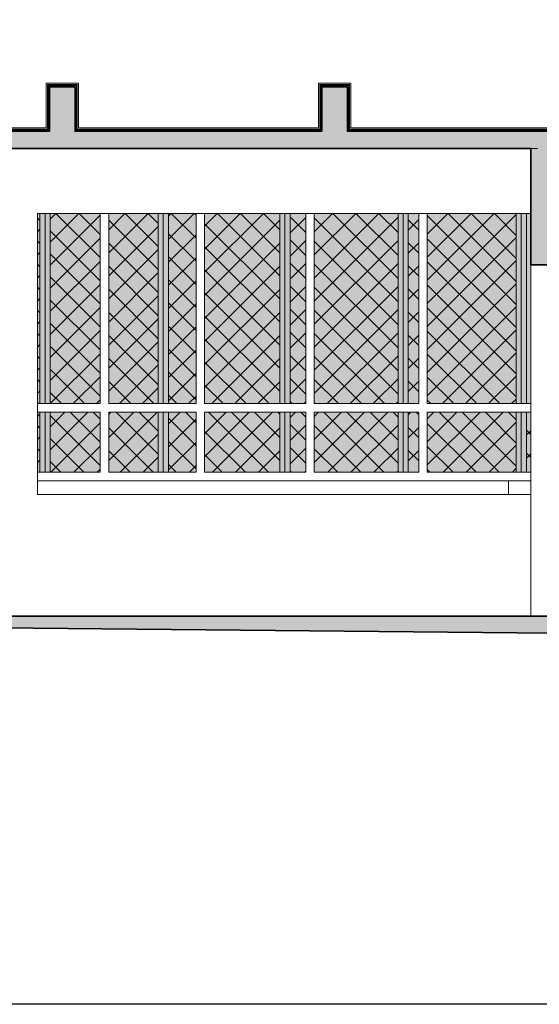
# Model space of a CAD drawing. Header units: millimetres. Extents: x 14400 to 93787, y -21104 to 39413.
# Tile 140 of 256: x 25862 to 26166, y 9527 to 10101. Entities that reach past the tile are written whole.
import ezdxf

# ---------------------------------------------------------------- set-up
doc = ezdxf.new("R2010")
doc.units = ezdxf.units.MM
doc.linetypes.add('HIDDEN', pattern=[9.525, 6.35, -3.175])
for name, color, linetype, lineweight in [('!MODUS_HATCH_ŚCIANA', 254, 'Continuous', 9), ('!MODUS_OPIS', 3, 'Continuous', 13), ('1.Hatch', 4, 'Continuous', 5), ('__MODUS_ŚCIANY', 2, 'Continuous', 35), ('Cienka', 3, 'Continuous', 9), ('Hatch', 4, 'Continuous', 5), ('Okna', 3, 'Continuous', 13), ('Widok', 1, 'Continuous', 15)]:
    doc.layers.add(name, color=color, linetype=linetype, lineweight=lineweight)

msp = doc.modelspace()

# ---------------------------------------------------------------- hatches: boundary and pattern name
at = {"layer": '!MODUS_HATCH_ŚCIANA', "ltscale": 2}
h = msp.add_hatch(color=256, dxfattribs=at)
h.dxf.hatch_style = 1
h.paths.add_polyline_path([(26190.60707, 10026.23322), (26800.60707, 10026.23322), (26800.60707, 9742.23322), (26840.60707, 9742.23322), (26840.60707, 10026.23322), (26848.60707, 10026.23322), (26848.60707, 10062.23322), (26833.60707, 10062.23322), (26833.60707, 10036.23322), (26689.60707, 10036.23322), (26689.60707, 10062.23322), (26674.60707, 10062.23322), (26674.60707, 10036.23322), (26530.60707, 10036.23322), (26530.60707, 10062.23322), (26515.60707, 10062.23322), (26515.60707, 10036.23322), (26371.60707, 10036.23322), (26371.60707, 10062.23322), (26356.60707, 10062.23322), (26356.60707, 10036.23322), (26212.60707, 10036.23322), (26212.60707, 10062.23322), (26197.60707, 10062.23322), (26197.60707, 10036.23322), (26053.60707, 10036.23322), (26053.60707, 10062.23322), (26038.60707, 10062.23322), (26038.60707, 10036.23322), (25894.60707, 10036.23322), (25894.60707, 10062.23322), (25879.60707, 10062.23322), (25879.60707, 10036.23322), (25735.60707, 10036.23322), (25735.60707, 10065.23322), (25720.60707, 10065.23322), (25720.60707, 10021.23322), (25735.60707, 10021.23322), (25735.60707, 10026.23322), (25769.10707, 10026.23322), (25769.10707, 9988.23322), (25800.60707, 9988.23322), (25800.60707, 10026.23322), (26160.60707, 10026.23322), (26160.60707, 9958.23322), (26190.60707, 9958.23322)])
h = msp.add_hatch(color=256, dxfattribs=at)
h.dxf.hatch_style = 1
h.paths.add_polyline_path([(25800.60707, 9824.23322), (25809.60707, 9824.23322), (25809.60707, 9832.23322), (25737.56249, 9832.23322), (25737.56249, 9824.23322), (25769.10707, 9824.23322), (25769.10707, 9747.23322), (26273.60707, 9742.23322), (26273.60707, 9753.23322), (25800.60707, 9753.23322)], flags=17)
at = {"layer": '1.Hatch'}
h = msp.add_hatch(color=254, dxfattribs=at)
h.dxf.hatch_style = 1
h.paths.add_polyline_path([(25872.60707, 9988.23322), (25909.20433, 9988.23322), (25909.20433, 9877.23322), (25872.60707, 9877.23322)])
h = msp.add_hatch(color=254, dxfattribs=at)
h.dxf.hatch_style = 1
h.paths.add_polyline_path([(25965.20433, 9877.23322), (25914.20433, 9877.23322), (25914.20433, 9988.23322), (25965.20433, 9988.23322)])
h = msp.add_hatch(color=254, dxfattribs=at)
h.dxf.hatch_style = 1
h.paths.add_polyline_path([(25970.20433, 9988.23322), (26029.20433, 9988.23322), (26029.20433, 9877.23322), (25970.20433, 9877.23322)])
h = msp.add_hatch(color=254, dxfattribs=at)
h.dxf.hatch_style = 1
h.paths.add_polyline_path([(26095.20433, 9877.23322), (26034.20433, 9877.23322), (26034.20433, 9988.23322), (26095.20433, 9988.23322)])
h = msp.add_hatch(color=254, dxfattribs=at)
h.dxf.hatch_style = 1
h.paths.add_polyline_path([(26100.20433, 9988.23322), (26160.60707, 9988.23322), (26160.60707, 9877.23322), (26100.20433, 9877.23322)])
h = msp.add_hatch(color=254, dxfattribs=at)
h.dxf.hatch_style = 1
h.paths.add_polyline_path([(25872.60707, 9872.23322), (25909.20433, 9872.23322), (25909.20433, 9837.23322), (25872.60707, 9837.23322)])
h = msp.add_hatch(color=254, dxfattribs=at)
h.dxf.hatch_style = 1
h.paths.add_polyline_path([(25914.20433, 9872.23322), (25965.20433, 9872.23322), (25965.20433, 9837.23322), (25914.20433, 9837.23322)])
h = msp.add_hatch(color=254, dxfattribs=at)
h.dxf.hatch_style = 1
h.paths.add_polyline_path([(25970.20433, 9872.23322), (26029.20433, 9872.23322), (26029.20433, 9837.23322), (25970.20433, 9837.23322)])
h = msp.add_hatch(color=254, dxfattribs=at)
h.dxf.hatch_style = 1
h.paths.add_polyline_path([(26034.20433, 9837.23322), (26095.20433, 9837.23322), (26095.20433, 9872.23322), (26034.20433, 9872.23322)])
h = msp.add_hatch(color=254, dxfattribs=at)
h.dxf.hatch_style = 1
h.paths.add_polyline_path([(26160.60707, 9872.23322), (26100.20433, 9872.23322), (26100.20433, 9837.23322), (26160.60707, 9837.23322)])
at = {"layer": 'Hatch', "ltscale": 2}
h = msp.add_hatch(dxfattribs=at)
h.set_pattern_fill('ANSI37', color=256, scale=3)
h.paths.add_polyline_path([(25874.06249, 9985.23322), (25874.06249, 9988.23322), (25872.60707, 9988.23322), (25872.60707, 9877.23322), (25874.06249, 9877.23322)])
h = msp.add_hatch(dxfattribs=at)
h.set_pattern_fill('ANSI37', color=256, scale=3)
h.paths.add_polyline_path([(25909.20433, 9988.23322), (25880.06249, 9988.23322), (25880.06249, 9877.23322), (25909.20433, 9877.23322)])
h = msp.add_hatch(dxfattribs=at)
h.set_pattern_fill('ANSI37', color=256, scale=3)
h.paths.add_polyline_path([(25943.06249, 9988.23322), (25914.20433, 9988.23322), (25914.20433, 9877.23322), (25943.06249, 9877.23322)])
h = msp.add_hatch(dxfattribs=at)
h.set_pattern_fill('ANSI37', color=256, scale=3)
h.paths.add_polyline_path([(25965.20433, 9988.23322), (25949.10707, 9988.23322), (25949.10707, 9877.23322), (25965.20433, 9877.23322)])
h = msp.add_hatch(dxfattribs=at)
h.set_pattern_fill('ANSI37', color=256, scale=3)
h.paths.add_polyline_path([(26014.10707, 9988.23322), (25970.20433, 9988.23322), (25970.20433, 9877.23322), (26014.10707, 9877.23322)])
h = msp.add_hatch(dxfattribs=at)
h.set_pattern_fill('ANSI37', color=256, scale=3)
h.paths.add_polyline_path([(26029.20433, 9988.23322), (26020.10707, 9988.23322), (26020.10707, 9877.23322), (26029.20433, 9877.23322)])
h = msp.add_hatch(dxfattribs=at)
h.set_pattern_fill('ANSI37', color=256, scale=3)
h.paths.add_polyline_path([(26083.10707, 9988.23322), (26034.20433, 9988.23322), (26034.20433, 9877.23322), (26083.10707, 9877.23322)])
h = msp.add_hatch(dxfattribs=at)
h.set_pattern_fill('ANSI37', color=256, scale=3)
h.paths.add_polyline_path([(26095.20433, 9988.23322), (26089.10707, 9988.23322), (26089.10707, 9877.23322), (26095.20433, 9877.23322)])
h = msp.add_hatch(dxfattribs=at)
h.set_pattern_fill('ANSI37', color=256, scale=3)
h.paths.add_polyline_path([(26152.10707, 9988.23322), (26100.20433, 9988.23322), (26100.20433, 9877.23322), (26152.10707, 9877.23322)])
h = msp.add_hatch(dxfattribs=at)
h.set_pattern_fill('ANSI37', color=256, scale=3)
h.paths.add_polyline_path([(25874.06249, 9872.23322), (25872.60707, 9872.23322), (25872.60707, 9837.23322), (25874.06249, 9837.23322)])
h = msp.add_hatch(dxfattribs=at)
h.set_pattern_fill('ANSI37', color=256, scale=3)
h.paths.add_polyline_path([(25909.20433, 9872.23322), (25880.06249, 9872.23322), (25880.06249, 9837.23322), (25909.20433, 9837.23322)])
h = msp.add_hatch(dxfattribs=at)
h.set_pattern_fill('ANSI37', color=256, scale=3)
h.paths.add_polyline_path([(25943.06249, 9872.23322), (25914.20433, 9872.23322), (25914.20433, 9837.23322), (25943.06249, 9837.23322)])
h = msp.add_hatch(dxfattribs=at)
h.set_pattern_fill('ANSI37', color=256, scale=3)
h.paths.add_polyline_path([(25965.20433, 9872.23322), (25949.10707, 9872.23322), (25949.10707, 9837.23322), (25965.20433, 9837.23322)])
h = msp.add_hatch(dxfattribs=at)
h.set_pattern_fill('ANSI37', color=256, scale=3)
h.paths.add_polyline_path([(26014.10707, 9872.23322), (25970.20433, 9872.23322), (25970.20433, 9837.23322), (26014.10707, 9837.23322)])
h = msp.add_hatch(dxfattribs=at)
h.set_pattern_fill('ANSI37', color=256, scale=3)
h.paths.add_polyline_path([(26029.20433, 9872.23322), (26020.10707, 9872.23322), (26020.10707, 9837.23322), (26029.20433, 9837.23322)])
h = msp.add_hatch(dxfattribs=at)
h.set_pattern_fill('ANSI37', color=256, scale=3)
h.paths.add_polyline_path([(26083.10707, 9872.23322), (26034.20433, 9872.23322), (26034.20433, 9837.23322), (26083.10707, 9837.23322)])
h = msp.add_hatch(dxfattribs=at)
h.set_pattern_fill('ANSI37', color=256, scale=3)
h.paths.add_polyline_path([(26095.20433, 9872.23322), (26089.10707, 9872.23322), (26089.10707, 9837.23322), (26095.20433, 9837.23322)])
h = msp.add_hatch(dxfattribs=at)
h.set_pattern_fill('ANSI37', color=256, scale=3)
h.paths.add_polyline_path([(26152.10707, 9872.23322), (26100.20433, 9872.23322), (26100.20433, 9837.23322), (26152.10707, 9837.23322)])
h = msp.add_hatch(dxfattribs=at)
h.set_pattern_fill('ANSI37', color=256, scale=3)
h.paths.add_polyline_path([(26160.60707, 9872.23322), (26158.10707, 9872.23322), (26158.10707, 9837.23322), (26160.60707, 9837.23322)])

# ---------------------------------------------------------------- linework, layer by layer
at = {"layer": '!MODUS_OPIS', "linetype": 'HIDDEN', "ltscale": 2}
for points in [[(25751.78657, 10026.23322), (26989.47062, 10026.23322)], [(25751.78657, 10026.23322), (26989.47062, 10026.23322)], [(25769.10707, 9753.23322), (26411.13392, 9753.23322)]]:
    msp.add_lwpolyline(points, dxfattribs=at)
at = {"layer": '__MODUS_ŚCIANY'}
for points in [[(25720.60707, 10065.23322), (25735.60707, 10065.23322), (25735.60707, 10036.23322), (25879.60707, 10036.23322), (25879.60707, 10062.23322), (25894.60707, 10062.23322), (25894.60707, 10036.23322), (26038.60707, 10036.23322), (26038.60707, 10062.23322), (26053.60707, 10062.23322), (26053.60707, 10036.23322), (26197.60707, 10036.23322), (26197.60707, 10062.23322), (26212.60707, 10062.23322), (26212.60707, 10036.23322), (26356.60707, 10036.23322), (26356.60707, 10062.23322), (26371.60707, 10062.23322), (26371.60707, 10036.23322), (26515.60707, 10036.23322), (26515.60707, 10062.23322), (26530.60707, 10062.23322)], [(25720.60707, 10065.23322), (25735.60707, 10065.23322), (25735.60707, 10036.23322), (25879.60707, 10036.23322), (25879.60707, 10062.23322), (25894.60707, 10062.23322), (25894.60707, 10036.23322), (26038.60707, 10036.23322), (26038.60707, 10062.23322), (26053.60707, 10062.23322), (26053.60707, 10036.23322), (26197.60707, 10036.23322), (26197.60707, 10062.23322), (26212.60707, 10062.23322), (26212.60707, 10036.23322), (26356.60707, 10036.23322), (26356.60707, 10062.23322), (26371.60707, 10062.23322), (26371.60707, 10036.23322), (26515.60707, 10036.23322), (26515.60707, 10062.23322), (26530.60707, 10062.23322)], [(26800.60707, 10026.23322), (26190.60707, 10026.23322), (26190.60707, 9958.23322), (26160.60707, 9958.23322), (26160.60707, 10026.23322), (25800.60707, 10026.23322)], [(25769.10707, 9747.23322), (25769.10707, 9824.23322), (25737.56249, 9824.23322), (25737.56249, 9832.23322), (25809.60707, 9832.23322), (25809.60707, 9824.23322), (25800.60707, 9824.23322), (25800.60707, 9753.23322), (26273.60707, 9753.23322), (26273.60707, 9742.23322)], [(25769.10707, 9747.23322), (26273.60707, 9742.23322)]]:
    msp.add_lwpolyline(points, dxfattribs=at)
at = {"layer": 'Cienka', "linetype": 'HIDDEN', "const_width": 1}
msp.add_lwpolyline([(25720.60707, 10066.23322), (25736.60707, 10066.23322), (25736.60707, 10037.23322), (25878.60707, 10037.23322), (25878.60707, 10063.23322), (25895.60707, 10063.23322), (25895.60707, 10037.23322), (26037.60707, 10037.23322), (26037.60707, 10063.23322), (26054.60707, 10063.23322), (26054.60707, 10037.23322), (26196.60707, 10037.23322), (26196.60707, 10063.23322), (26213.60707, 10063.23322), (26213.60707, 10037.23322), (26355.60707, 10037.23322), (26355.60707, 10063.23322), (26372.60707, 10063.23322), (26372.60707, 10037.23322), (26514.60707, 10037.23322), (26514.60707, 10063.23322), (26531.60707, 10063.23322)], dxfattribs=at)
at = {"layer": 'Cienka'}
msp.add_lwpolyline([(25720.60707, 10067.23322), (25737.60707, 10067.23322), (25737.60707, 10038.23322), (25877.60707, 10038.23322), (25877.60707, 10064.23322), (25896.60707, 10064.23322), (25896.60707, 10038.23322), (26036.60707, 10038.23322), (26036.60707, 10064.23322), (26055.60707, 10064.23322), (26055.60707, 10038.23322), (26195.60707, 10038.23322), (26195.60707, 10064.23322), (26214.60707, 10064.23322), (26214.60707, 10038.23322), (26354.60707, 10038.23322), (26354.60707, 10064.23322), (26373.60707, 10064.23322), (26373.60707, 10038.23322), (26513.60707, 10038.23322), (26513.60707, 10064.23322), (26532.60707, 10064.23322)], dxfattribs=at)
at = {"layer": 'DEFPOINTS', "ltscale": 2}
msp.add_lwpolyline([(21875.11487, 11825.55027), (27619.20481, 11825.55027), (27619.20481, 9526.61475), (21875.11487, 9526.61475)], close=True, dxfattribs=at)
at = {"layer": 'Okna'}
for points in [[(25872.60707, 9988.23322), (25909.20433, 9988.23322), (25909.20433, 9877.23322), (25872.60707, 9877.23322)], [(25872.60707, 9988.23322), (25909.20433, 9988.23322), (25909.20433, 9877.23322), (25872.60707, 9877.23322)], [(26160.60707, 9877.23322), (26100.20433, 9877.23322), (26100.20433, 9988.23322), (26160.60707, 9988.23322)], [(25872.60707, 9837.23322), (25909.20433, 9837.23322), (25909.20433, 9872.23322), (25872.60707, 9872.23322)], [(26160.60707, 9837.23322), (26100.20433, 9837.23322), (26100.20433, 9872.23322), (26160.60707, 9872.23322)]]:
    msp.add_lwpolyline(points, dxfattribs=at)
for points in [[(25965.20433, 9988.23322), (25914.20433, 9988.23322), (25914.20433, 9877.23322), (25965.20433, 9877.23322)], [(26029.20433, 9877.23322), (25970.20433, 9877.23322), (25970.20433, 9988.23322), (26029.20433, 9988.23322)], [(26095.20433, 9988.23322), (26034.20433, 9988.23322), (26034.20433, 9877.23322), (26095.20433, 9877.23322)], [(25914.20433, 9837.23322), (25965.20433, 9837.23322), (25965.20433, 9872.23322), (25914.20433, 9872.23322)], [(25970.20433, 9872.23322), (26029.20433, 9872.23322), (26029.20433, 9837.23322), (25970.20433, 9837.23322)], [(26034.20433, 9872.23322), (26095.20433, 9872.23322), (26095.20433, 9837.23322), (26034.20433, 9837.23322)]]:
    msp.add_lwpolyline(points, close=True, dxfattribs=at)
at = {"layer": 'Widok', "ltscale": 2}
for points in [[(26160.60707, 9988.23322), (25872.60707, 9988.23322)], [(25872.60707, 9988.23322), (25872.60707, 9832.23322)], [(25877.06249, 9877.23322), (25877.06249, 9988.23322), (25872.60707, 9988.23322)], [(25872.60707, 9985.23322), (25872.60707, 9877.23322)], [(25874.06249, 9877.23322), (25874.06249, 9985.23322), (25874.06249, 9988.23322)], [(25877.06249, 9988.23322), (25877.06249, 9877.23322)], [(25880.06249, 9988.23322), (25880.06249, 9877.23322)], [(25943.06249, 9877.23322), (25943.06249, 9988.23322)], [(25946.06249, 9988.23322), (25946.06249, 9877.23322)], [(25946.06249, 9877.23322), (25946.06249, 9988.23322)], [(25949.10707, 9988.23322), (25949.10707, 9877.23322)], [(26014.10707, 9877.23322), (26014.10707, 9988.23322)], [(26017.10707, 9988.23322), (26017.10707, 9877.23322)], [(26017.10707, 9877.23322), (26017.10707, 9988.23322)], [(26020.10707, 9988.23322), (26020.10707, 9877.23322)], [(26083.10707, 9877.23322), (26083.10707, 9988.23322)], [(26086.10707, 9988.23322), (26086.10707, 9877.23322)], [(26086.10707, 9877.23322), (26086.10707, 9988.23322)], [(26089.10707, 9988.23322), (26089.10707, 9877.23322)], [(26152.10707, 9877.23322), (26152.10707, 9988.23322)], [(26155.10707, 9988.23322), (26155.10707, 9877.23322)], [(26155.10707, 9877.23322), (26155.10707, 9988.23322)], [(26158.10707, 9988.23322), (26158.10707, 9877.23322)], [(26160.60707, 9988.23322), (26160.60707, 9835.23322)], [(26160.60707, 9958.23322), (26160.60707, 9753.23322)], [(25872.60707, 9872.23322), (25872.60707, 9837.23322)], [(25874.06249, 9837.23322), (25874.06249, 9872.23322)], [(25877.06249, 9837.23322), (25877.06249, 9872.23322)], [(25877.06249, 9872.23322), (25877.06249, 9837.23322)], [(25880.06249, 9872.23322), (25880.06249, 9837.23322)], [(25943.06249, 9837.23322), (25943.06249, 9872.23322)], [(25946.06249, 9837.23322), (25946.06249, 9872.23322)], [(25946.06249, 9872.23322), (25946.06249, 9837.23322)], [(25949.10707, 9872.23322), (25949.10707, 9837.23322)], [(26014.10707, 9837.23322), (26014.10707, 9872.23322)], [(26017.10707, 9837.23322), (26017.10707, 9872.23322)], [(26017.10707, 9872.23322), (26017.10707, 9837.23322)], [(26020.10707, 9872.23322), (26020.10707, 9837.23322)], [(26083.10707, 9837.23322), (26083.10707, 9872.23322)], [(26086.10707, 9837.23322), (26086.10707, 9872.23322)], [(26086.10707, 9872.23322), (26086.10707, 9837.23322)], [(26089.10707, 9872.23322), (26089.10707, 9837.23322)], [(26152.10707, 9837.23322), (26152.10707, 9872.23322)], [(26155.10707, 9837.23322), (26155.10707, 9872.23322)], [(26155.10707, 9872.23322), (26155.10707, 9837.23322)], [(26158.10707, 9872.23322), (26158.10707, 9837.23322)], [(26160.60707, 9832.23322), (25872.60707, 9832.23322), (25872.60707, 9824.23322), (26160.60707, 9824.23322)], [(26160.60707, 9832.23322), (26147.60707, 9832.23322), (26147.60707, 9824.23322), (26160.60707, 9824.23322)]]:
    msp.add_lwpolyline(points, dxfattribs=at)

doc.saveas('drawing.dxf')
